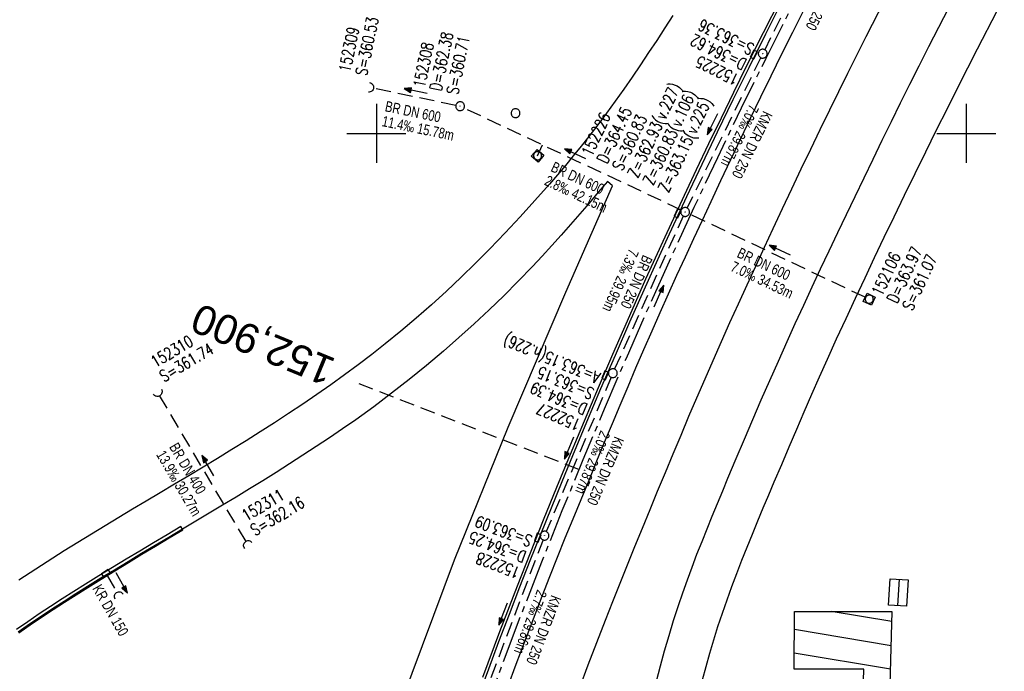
# Model space of a CAD drawing. Extents: x 510563 to 513920, y 467229 to 478797.
# Tile 28 of 67: x 510840 to 511006, y 472509 to 472619. Entities that reach past the tile are written whole.
import ezdxf
from ezdxf.enums import TextEntityAlignment as Align

# ---------------------------------------------------------------- set-up
doc = ezdxf.new("R2010")
doc.units = 0
doc.header["$LTSCALE"] = 10
doc.header["$MEASUREMENT"] = 0
for name, pattern in [('ACHSE', [5.5, 4, -0.5, 0.5, -0.5]), ('LT00', [0]), ('LT17', [0.15, 0.1, -0.05]), ('STRICHLINIE2', [0.375, 0.25, -0.125])]:
    doc.linetypes.add(name, pattern=pattern)
doc.layers.get('0').update_dxf_attribs({"linetype": 'LT00'})
for name, color, linetype in [('-AX-020', 250, 'ACHSE'), ('-Halt-Pfeil', 4, 'LT00'), ('-Haltung', 7, 'STRICHLINIE2'), ('-Haltungsbeschriftung', 140, 'LT00'), ('-Schachtbeschriftung', 5, 'LT00'), ('-ST-20', 30, 'LT17'), ('DFK_BEB_SCHR', 254, 'LT00'), ('DFK_BEBAUUNG', 250, 'LT00'), ('V94_AFBR_BAB', 250, 'LT00'), ('V94_H_BORD', 1, 'LT00'), ('V94_KA_MULD', 182, 'LT00'), ('V94_KA_PRUF', 182, 'LT00'), ('V94_RASTER', 250, 'LT00'), ('V94_RINNE', 182, 'LT00'), ('V94_SINKK', 182, 'LT00'), ('V94_UK_DURCH', 182, 'LT00')]:
    doc.layers.add(name, color=color, linetype=linetype)
doc.styles.add('Beschrift', font='ARIAL.TTF')
doc.styles.add('Haltungsbeschriftung', font='ARIAL.TTF', dxfattribs={"width": 0.75})
doc.styles.add('schachtbeschriftung', font='romans.shx', dxfattribs={"width": 0.75, "height": 2})

# ---------------------------------------------------------------- blocks, each defined once
blk = doc.blocks.new('SYMB0652')
at = {"color": 0, "linetype": 'ByBlock'}
blk.add_lwpolyline([(-0.15, -0.075), (0.15, -0.075), (0.15, 0.075), (-0.15, 0.075), (-0.15, -0.075)], dxfattribs=at)
blk = doc.blocks.new('SYMB1210')
at = {"color": 0, "linetype": 'ByBlock'}
blk.add_line((0.018815, -0.179014), (0.055623, -0.17119), dxfattribs=at)
for points in [[(-0.2, -0.2), (-0.2, 0.2), (0.2, 0.2), (0.2, -0.2), (-0.2, -0.2)], [(0.018815, 0.179014), (-0.018815, 0.179014), (-0.055623, 0.17119), (-0.09, 0.155885), (-0.120444, 0.133766), (-0.145623, 0.105801), (-0.164438, 0.073213), (-0.176067, 0.037424), (-0.18, 0)], [(-0.18, 0), (-0.176067, -0.037424), (-0.164438, -0.073213), (-0.145623, -0.105801), (-0.120444, -0.133766), (-0.09, -0.155885), (-0.055623, -0.17119), (-0.018815, -0.179014), (0.018815, -0.179014)], [(0.18, 0), (0.176067, 0.037424), (0.164438, 0.073213), (0.145623, 0.105801), (0.120444, 0.133766), (0.09, 0.155885), (0.055623, 0.17119), (0.018815, 0.179014)], [(0.055623, -0.17119), (0.09, -0.155885), (0.120444, -0.133766), (0.145623, -0.105801), (0.164438, -0.073213), (0.176067, -0.037424), (0.18, 0)]]:
    blk.add_lwpolyline(points, dxfattribs=at)
blk = doc.blocks.new('SYMB0003')
at = {"color": 0, "linetype": 'ByBlock'}
for p, q in [((-0.015712, 0), (0.010166, 0.012015)), ((0, -0.021257), (-0.015712, 0)), ((0.010166, 0.012015), (0, -0.021257))]:
    blk.add_line(p, q, dxfattribs=at)
for points in [[(-0.031395, 0.499013), (-0.093691, 0.491144), (-0.154509, 0.475528), (-0.21289, 0.452414), (-0.267913, 0.422164), (-0.318712, 0.385257), (-0.364484, 0.342274), (-0.404509, 0.293893), (-0.438154, 0.240877), (-0.464888, 0.184062), (-0.484292, 0.124345), (-0.496058, 0.062667), (-0.5, 0)], [(-0.5, 0), (-0.496058, -0.062667), (-0.484292, -0.124345), (-0.464888, -0.184062), (-0.438154, -0.240877), (-0.404509, -0.293893), (-0.364485, -0.342274), (-0.318712, -0.385257), (-0.267914, -0.422164), (-0.21289, -0.452414), (-0.154509, -0.475529), (-0.093691, -0.491144), (-0.031395, -0.499014), (0.031395, -0.499014)], [(0.5, 0), (0.496057, 0.062667), (0.484292, 0.124345), (0.464888, 0.184062), (0.438153, 0.240877), (0.404509, 0.293893), (0.364484, 0.342274), (0.318712, 0.385257), (0.267913, 0.422164), (0.21289, 0.452414), (0.154509, 0.475528), (0.093691, 0.491144), (0.031395, 0.499013), (-0.031395, 0.499013)], [(0.031395, -0.499014), (0.093691, -0.491144), (0.154509, -0.475529), (0.21289, -0.452414), (0.267914, -0.422164), (0.318712, -0.385257), (0.364485, -0.342274), (0.404509, -0.293893), (0.438154, -0.240877), (0.464889, -0.184062), (0.484292, -0.124345), (0.496058, -0.062667), (0.5, 0)]]:
    blk.add_lwpolyline(points, dxfattribs=at)
blk = doc.blocks.new('SYMB1107')
at = {"color": 0, "linetype": 'ByBlock'}
for points in [[(-0.2, 0), (-0.196157, 0.039018), (-0.184776, 0.076537), (-0.166294, 0.111114), (-0.141421, 0.141421), (-0.111114, 0.166294), (-0.076537, 0.184776), (-0.039018, 0.196157), (0, 0.2)], [(0, 0.2), (0.039018, 0.196157), (0.076537, 0.184776), (0.111114, 0.166294), (0.141421, 0.141421), (0.166294, 0.111114), (0.184776, 0.076537), (0.196157, 0.039018), (0.2, 0)]]:
    blk.add_lwpolyline(points, dxfattribs=at)
blk = doc.blocks.new('SYMB0070')
at = {"color": 0, "linetype": 'ByBlock'}
for p, q in [((-0.5, 0), (0.2, 0)), ((0.5, 0), (0.2, 0.1)), ((0.2, 0.1), (0.2, 0)), ((0.468, 0), (0.21, 0.086)), ((0.21, 0.086), (0.21, -0.086)), ((0.21, -0.086), (0.468, 0)), ((0.22, -0.072), (0.437, 0)), ((0.23, -0.058), (0.405, 0)), ((0.24, -0.045), (0.374, 0)), ((0.342, 0), (0.25, 0.031)), ((0.25, 0.031), (0.25, -0.031)), ((0.25, -0.031), (0.342, 0)), ((0.26, -0.017), (0.31, 0)), ((0.27, -0.003), (0.279, 0))]:
    blk.add_line(p, q, dxfattribs=at)
for points in [[(0.2, 0), (0.2, -0.1), (0.5, 0)], [(0.437, 0), (0.22, 0.072), (0.22, -0.072)], [(0.405, 0), (0.23, 0.058), (0.23, -0.058)], [(0.374, 0), (0.24, 0.045), (0.24, -0.045)], [(0.31, 0), (0.26, 0.017), (0.26, -0.017)], [(0.279, 0), (0.27, 0.003), (0.27, -0.003)]]:
    blk.add_lwpolyline(points, dxfattribs=at)

msp = doc.modelspace()

# ---------------------------------------------------------------- linework, layer by layer
at = {"layer": '-AX-020', "ltscale": 0.2, "flags": 128}
msp.add_lwpolyline([(513881.72, 478796.97), (513877.87, 478787.35), (513870.37, 478768.8), (513862.79, 478750.28), (513855.14, 478731.79), (513847.41, 478713.32), (513839.61, 478694.89), (513831.74, 478676.49), (513823.79, 478658.13), (513815.77, 478639.79), (513807.68, 478621.49), (513799.51, 478603.22), (513791.27, 478584.98), (513782.96, 478566.77), (513774.58, 478548.6), (513766.12, 478530.46), (513757.59, 478512.36), (513748.99, 478494.29), (513740.31, 478476.25), (513731.57, 478458.25), (513722.75, 478440.29), (513713.86, 478422.36), (513704.9, 478404.46), (513695.86, 478386.6), (513686.76, 478368.78), (513677.58, 478351), (513668.34, 478333.25), (513659.02, 478315.54), (513649.63, 478297.86), (513640.17, 478280.23), (513630.64, 478262.63), (513621.04, 478245.07), (513611.37, 478227.54), (513601.63, 478210.06), (513591.82, 478192.62), (513586.74, 478183.65), (513576.83, 478166.26), (513566.85, 478148.92), (513556.8, 478131.61), (513546.69, 478114.34), (513536.51, 478097.1), (513526.28, 478079.91), (513515.99, 478062.74), (513505.64, 478045.61), (513495.23, 478028.52), (513484.78, 478011.45), (513474.27, 477994.42), (513463.71, 477977.42), (513453.11, 477960.45), (513442.46, 477943.5), (513431.76, 477926.59), (513421.03, 477909.7), (513410.25, 477892.84), (513399.43, 477876), (513388.58, 477859.18), (513377.69, 477842.39), (513366.77, 477825.62), (513355.82, 477808.87), (513344.83, 477792.14), (513333.82, 477775.43), (513322.78, 477758.74), (513311.72, 477742.06), (513300.63, 477725.4), (513289.52, 477708.75), (513278.39, 477692.12), (513267.24, 477675.5), (513256.08, 477658.89), (513244.9, 477642.29), (513233.71, 477625.7), (513222.5, 477609.12), (513211.29, 477592.54), (513200.07, 477575.97), (513188.84, 477559.41), (513177.6, 477542.84), (513166.37, 477526.28), (513154.8, 477509.24), (513142.5, 477491.11), (513130.2, 477472.99), (513117.9, 477454.86), (513105.61, 477436.73), (513093.33, 477418.59), (513081.06, 477400.44), (513068.81, 477382.28), (513056.57, 477364.12), (513044.34, 477345.94), (513032.14, 477327.75), (513019.96, 477309.55), (513007.8, 477291.33), (512995.67, 477273.09), (512983.57, 477254.83), (512971.49, 477236.55), (512959.45, 477218.25), (512947.45, 477199.93), (512935.48, 477181.58), (512923.55, 477163.21), (512911.66, 477144.81), (512899.82, 477126.38), (512888.03, 477107.93), (512876.28, 477089.44), (512864.58, 477070.92), (512852.94, 477052.36), (512841.35, 477033.77), (512829.82, 477015.15), (512818.35, 476996.49), (512806.94, 476977.79), (512795.6, 476959.05), (512789.64, 476949.14), (512778.41, 476930.34), (512767.24, 476911.5), (512756.13, 476892.61), (512745.1, 476873.69), (512734.14, 476854.72), (512723.25, 476835.72), (512712.42, 476816.68), (512701.67, 476797.59), (512690.98, 476778.47), (512680.37, 476759.31), (512669.82, 476740.11), (512659.35, 476720.87), (512648.95, 476701.6), (512638.61, 476682.28), (512628.35, 476662.93), (512618.16, 476643.54), (512608.04, 476624.11), (512597.99, 476604.65), (512588.01, 476585.15), (512578.1, 476565.61), (512568.26, 476546.04), (512558.5, 476526.43), (512548.8, 476506.79), (512539.18, 476487.11), (512529.63, 476467.4), (512520.15, 476447.65), (512510.75, 476427.87), (512501.42, 476408.05), (512492.16, 476388.2), (512482.97, 476368.31), (512473.85, 476348.4), (512464.81, 476328.44), (512455.84, 476308.46), (512446.94, 476288.44), (512438.12, 476268.39), (512429.37, 476248.31), (512420.69, 476228.2), (512412.09, 476208.05), (512403.56, 476187.88), (512395.11, 476167.67), (512386.72, 476147.43), (512378.42, 476127.17), (512370.18, 476106.87), (512362.02, 476086.54), (512353.94, 476066.18), (512345.92, 476045.79), (512337.99, 476025.38), (512330.13, 476004.93), (512322.34, 475984.46), (512314.63, 475963.96), (512306.99, 475943.43), (512299.43, 475922.87), (512291.94, 475902.28), (512284.53, 475881.67), (512277.19, 475861.03), (512269.93, 475840.36), (512262.74, 475819.67), (512255.63, 475798.95), (512248.6, 475778.21), (512241.64, 475757.44), (512234.76, 475736.64), (512227.95, 475715.82), (512221.22, 475694.97), (512214.57, 475674.11), (512207.99, 475653.21), (512201.49, 475632.29), (512200.13, 475627.89), (512194.28, 475608.79), (512188.5, 475589.67), (512182.78, 475570.54), (512177.14, 475551.38), (512171.56, 475532.2), (512166.05, 475513.01), (512160.62, 475493.79), (512155.26, 475474.55), (512149.97, 475455.29), (512148.09, 475448.36), (512142.91, 475429.07), (512137.8, 475409.77), (512132.78, 475390.44), (512127.83, 475371.09), (512122.96, 475351.72), (512118.16, 475332.33), (512113.45, 475312.92), (512108.81, 475293.5), (512104.25, 475274.06), (512099.76, 475254.59), (512095.36, 475235.11), (512091.03, 475215.62), (512086.78, 475196.1), (512082.61, 475176.57), (512078.52, 475157.02), (512074.51, 475137.46), (512070.57, 475117.88), (512066.72, 475098.28), (512063.24, 475080.25), (512059.53, 475060.62), (512055.9, 475040.98), (512052.34, 475021.33), (512048.86, 475001.67), (512045.44, 474981.99), (512042.08, 474962.3), (512038.79, 474942.6), (512035.56, 474922.89), (512032.39, 474903.18), (512029.27, 474883.45), (512026.2, 474863.71), (512023.18, 474843.97), (512020.21, 474824.22), (512017.28, 474804.47), (512014.39, 474784.7), (512011.54, 474764.94), (512008.73, 474745.16), (512005.95, 474725.39), (512003.2, 474705.61), (512000.47, 474685.82), (511997.78, 474666.03), (511995.1, 474646.24), (511992.44, 474626.45), (511989.8, 474606.65), (511987.17, 474586.85), (511984.55, 474567.05), (511981.94, 474547.25), (511979.34, 474527.45), (511976.74, 474507.69), (511975.13, 474495.38), (511973.48, 474482.82), (511971.82, 474470.25), (511970.17, 474457.69), (511968.51, 474445.13), (511966.84, 474432.57), (511965.15, 474420.02), (511963.46, 474407.46), (511961.75, 474394.91), (511960.03, 474382.35), (511958.28, 474369.81), (511956.52, 474357.26), (511954.73, 474344.72), (511952.92, 474332.18), (511951.08, 474319.64), (511949.21, 474307.11), (511947.31, 474294.58), (511945.38, 474282.06), (511943.41, 474269.55), (511941.4, 474257.04), (511939.35, 474244.53), (511937.27, 474232.04), (511935.14, 474219.55), (511932.96, 474207.07), (511930.74, 474194.59), (511928.46, 474182.13), (511926.14, 474169.68), (511923.76, 474157.23), (511921.32, 474144.8), (511918.83, 474132.38), (511916.28, 474119.97), (511913.66, 474107.57), (511910.98, 474095.19), (511908.24, 474082.82), (511905.43, 474070.46), (511902.54, 474058.13), (511899.59, 474045.81), (511896.56, 474033.5), (511893.47, 474021.26), (511890.29, 474009), (511887.03, 473996.75), (511883.7, 473984.53), (511880.29, 473972.33), (511876.8, 473960.15), (511873.23, 473947.99), (511869.59, 473935.86), (511865.87, 473923.74), (511862.08, 473911.66), (511858.21, 473899.59), (511854.26, 473887.55), (511850.24, 473875.54), (511846.14, 473863.55), (511841.96, 473851.59), (511837.71, 473839.65), (511833.39, 473827.75), (511828.99, 473815.86), (511824.51, 473804.01), (511819.96, 473792.19), (511815.33, 473780.39), (511810.64, 473768.63), (511805.86, 473756.89), (511801.02, 473745.18), (511796.09, 473733.51), (511791.1, 473721.87), (511786.03, 473710.25), (511780.89, 473698.68), (511775.67, 473687.13), (511770.39, 473675.61), (511765.03, 473664.13), (511759.6, 473652.69), (511754.09, 473641.28), (511748.51, 473629.9), (511742.87, 473618.56), (511737.15, 473607.25), (511731.36, 473595.99), (511725.49, 473584.75), (511719.56, 473573.56), (511713.56, 473562.4), (511707.48, 473551.28), (511701.34, 473540.2), (511695.13, 473529.16), (511688.84, 473518.16), (511682.49, 473507.2), (511676.07, 473496.28), (511669.58, 473485.39), (511663.02, 473474.55), (511656.39, 473463.76), (511649.7, 473453), (511642.94, 473442.29), (511636.1, 473431.62), (511629.21, 473420.99), (511622.24, 473410.41), (511615.21, 473399.87), (511608.11, 473389.37), (511600.95, 473378.92), (511593.72, 473368.52), (511586.42, 473358.16), (511579.06, 473347.85), (511571.64, 473337.58), (511564.15, 473327.36), (511556.59, 473317.19), (511548.97, 473307.07), (511541.29, 473297), (511533.54, 473286.97), (511525.74, 473276.99), (511517.86, 473267.07), (511509.93, 473257.19), (511501.93, 473247.36), (511493.87, 473237.58), (511485.75, 473227.86), (511477.57, 473218.19), (511475.55, 473215.81), (511467.29, 473206.2), (511458.98, 473196.64), (511450.61, 473187.13), (511442.18, 473177.67), (511433.71, 473168.25), (511425.19, 473158.87), (511416.62, 473149.54), (511408.01, 473140.24), (511399.37, 473130.98), (511390.68, 473121.76), (511381.96, 473112.57), (511373.2, 473103.41), (511364.42, 473094.28), (511355.61, 473085.17), (511346.77, 473076.1), (511337.91, 473067.04), (511329.03, 473058), (511320.13, 473048.99), (511311.22, 473039.98), (511302.29, 473031), (511293.34, 473022.02), (511284.39, 473013.05), (511275.44, 473004.09), (511266.47, 472995.14), (511255.91, 472984.59), (511236.79, 472965.5), (511230.18, 472958.9), (511223.57, 472952.29), (511216.96, 472945.68), (511210.37, 472939.06), (511203.78, 472932.43), (511197.22, 472925.79), (511190.66, 472919.13), (511184.13, 472912.44), (511177.62, 472905.74), (511171.14, 472899.01), (511164.68, 472892.25), (511158.26, 472885.46), (511151.88, 472878.64), (511145.53, 472871.79), (511139.22, 472864.89), (511132.96, 472857.96), (511126.75, 472850.98), (511120.58, 472843.95), (511114.48, 472836.88), (511109.32, 472830.82), (511103.32, 472823.65), (511097.39, 472816.44), (511091.51, 472809.17), (511085.7, 472801.85), (511079.95, 472794.49), (511074.26, 472787.07), (511068.64, 472779.61), (511063.08, 472772.1), (511057.59, 472764.54), (511052.16, 472756.93), (511046.8, 472749.28), (511041.5, 472741.58), (511036.27, 472733.84), (511031.1, 472726.05), (511026.01, 472718.22), (511020.98, 472710.35), (511016.01, 472702.43), (511011.12, 472694.47), (511006.29, 472686.47), (511001.53, 472678.43), (510996.84, 472670.35), (510992.22, 472662.22), (510987.67, 472654.06), (510983.19, 472645.86), (510978.78, 472637.62), (510974.44, 472629.35), (510970.17, 472621.04), (510965.98, 472612.69), (510961.85, 472604.3), (510957.8, 472595.88), (510953.82, 472587.43), (510949.91, 472578.94), (510946.07, 472570.42), (510942.31, 472561.87), (510938.62, 472553.28), (510935.01, 472544.67), (510931.46, 472536.02), (510928, 472527.34), (510924.6, 472518.64), (510921.29, 472509.9), (510918.04, 472501.14), (510914.87, 472492.35), (510911.78, 472483.53), (510908.76, 472474.69), (510905.82, 472465.82), (510902.96, 472456.92), (510900.17, 472448), (510897.45, 472439.06), (510894.82, 472430.1), (510892.26, 472421.11), (510889.78, 472412.1), (510887.37, 472403.07), (510885.04, 472394.02), (510882.79, 472384.95), (510880.62, 472375.87), (510878.53, 472366.76), (510876.51, 472357.64), (510874.57, 472348.49), (510872.71, 472339.34), (510870.93, 472330.16), (510869.23, 472320.98), (510867.6, 472311.77), (510866.06, 472302.56), (510864.59, 472293.33), (510863.2, 472284.09), (510861.89, 472274.84), (510860.67, 472265.57), (510859.52, 472256.3), (510858.45, 472247.02), (510857.45, 472237.73), (510856.54, 472228.43), (510855.71, 472219.12), (510854.96, 472209.81), (510854.29, 472200.49), (510853.7, 472191.16), (510853.18, 472181.83), (510852.75, 472172.5), (510852.4, 472163.16), (510852.13, 472153.82), (510851.93, 472144.48), (510851.82, 472135.13), (510851.79, 472125.79), (510851.84, 472116.44), (510851.96, 472107.1), (510852.01, 472104.71), (510852.24, 472095.37), (510852.54, 472086.03), (510852.93, 472076.69), (510853.39, 472067.36), (510853.92, 472058.03), (510854.53, 472048.71), (510855.21, 472039.39), (510855.96, 472030.07), (510856.78, 472020.77), (510857.67, 472011.46), (510858.63, 472002.17), (510859.65, 471992.88), (510860.73, 471983.6), (510861.88, 471974.33), (510863.09, 471965.06), (510864.36, 471955.8), (510865.69, 471946.55), (510867.08, 471937.31), (510868.53, 471928.08), (510870.02, 471918.86), (510871.58, 471909.64), (510873.18, 471900.44), (510874.84, 471891.24), (510876.54, 471882.05), (510878.3, 471872.88), (510880.1, 471863.71), (510881.95, 471854.55), (510883.84, 471845.4), (510885.78, 471836.26), (510887.76, 471827.12), (510889.78, 471818), (510891.83, 471808.88), (510893.93, 471799.78), (510896.06, 471790.68), (510898.23, 471781.59), (510900.44, 471772.51), (510902.67, 471763.44), (510904.94, 471754.37), (510907.24, 471745.32), (510909.57, 471736.27), (510911.93, 471727.22), (510914.31, 471718.19), (510916.72, 471709.16), (510919.15, 471700.14), (510921.61, 471691.12), (510924.09, 471682.11), (510926.59, 471673.11), (510929.1, 471664.11), (510931.64, 471655.12), (510934.19, 471646.13), (510936.76, 471637.14), (510939.34, 471628.16), (510941.94, 471619.19), (510944.55, 471610.22), (510947.17, 471601.25), (510949.8, 471592.28), (510952.43, 471583.31), (510955.08, 471574.35), (510957.73, 471565.39), (510960.38, 471556.43), (510963.04, 471547.47), (510967.7, 471531.77), (510970.25, 471523.2), (510975.26, 471506.32), (510980.27, 471489.44), (510985.27, 471472.57), (510990.27, 471455.68), (510995.25, 471438.8), (511000.21, 471421.91), (511005.16, 471405.01), (511010.09, 471388.11), (511014.99, 471371.2), (511019.86, 471354.28), (511024.7, 471337.36), (511029.51, 471320.42), (511034.28, 471303.47), (511039.01, 471286.52), (511043.7, 471269.55), (511048.34, 471252.56), (511052.93, 471235.57), (511057.46, 471218.56), (511061.95, 471201.53), (511066.37, 471184.49), (511070.73, 471167.43), (511075.02, 471150.36), (511079.24, 471133.27), (511083.39, 471116.16), (511086.57, 471102.84), (511090.59, 471085.7), (511094.53, 471068.54), (511098.39, 471051.37), (511102.17, 471034.17), (511105.87, 471016.96), (511109.5, 470999.73), (511113.05, 470982.49), (511116.52, 470965.23), (511119.91, 470947.95), (511123.22, 470930.66), (511126.45, 470913.36), (511129.61, 470896.04), (511132.69, 470878.7), (511135.68, 470861.35), (511138.6, 470843.99), (511141.44, 470826.62), (511144.2, 470809.23), (511146.88, 470791.83), (511149.49, 470774.42), (511152.01, 470757), (511154.45, 470739.56), (511156.82, 470722.12), (511159.1, 470704.66), (511161.31, 470687.19), (511163.44, 470669.72), (511165.49, 470652.23), (511165.64, 470650.9), (511167.87, 470631.02), (511170.03, 470611.14), (511172.1, 470591.25), (511174.1, 470571.35), (511176.01, 470551.44), (511177.85, 470531.52), (511179.53, 470512.55), (511180.88, 470496.34), (511182.16, 470480.14), (511183.36, 470463.92), (511184.48, 470447.7), (511185.52, 470431.48), (511186.48, 470415.25), (511187.36, 470399.01), (511188.16, 470382.77), (511188.88, 470366.53), (511189.52, 470350.29), (511190.08, 470334.04), (511190.56, 470317.79), (511190.96, 470301.53), (511191.28, 470285.28), (511191.52, 470269.02), (511191.68, 470252.76), (511191.76, 470236.51), (511191.77, 470220.25), (511191.69, 470203.99), (511191.53, 470187.73), (511191.29, 470171.47), (511191.24, 470169.01), (511190.91, 470152.75), (511190.5, 470136.5), (511190.02, 470120.25), (511189.47, 470104), (511188.85, 470087.75), (511188.17, 470071.51), (511187.43, 470055.27), (511186.63, 470039.03), (511185.78, 470022.79), (511184.88, 470006.56), (511183.93, 469990.33), (511182.94, 469974.1), (511181.91, 469957.87), (511180.85, 469941.65), (511179.74, 469925.43), (511178.61, 469909.21), (511177.46, 469892.99), (511176.28, 469876.78), (511175.08, 469860.56), (511173.86, 469844.35), (511172.63, 469828.14), (511171.39, 469811.93), (511170.14, 469795.72), (511168.85, 469778.99), (511030.96, 467993.35), (511029.42, 467973.41), (511027.88, 467953.47), (511026.35, 467933.52), (511024.83, 467913.58), (511023.32, 467893.64), (511021.83, 467873.7), (511020.35, 467853.75), (511018.9, 467833.8), (511017.47, 467813.85), (511016.06, 467793.9), (511014.69, 467773.95), (511013.35, 467754), (511012.05, 467734.04), (511010.78, 467714.08), (511009.56, 467694.12), (511008.38, 467674.15), (511007.25, 467654.18), (511006.18, 467634.21), (511005.15, 467614.24), (511004.19, 467594.26), (511003.28, 467574.28), (511002.44, 467554.3), (511001.67, 467534.31), (511000.96, 467514.33), (511000.33, 467494.34), (510999.77, 467474.34), (510999.56, 467465.71), (510999.11, 467445.71), (510998.75, 467425.72), (510998.46, 467405.72), (510998.26, 467385.72), (510998.14, 467365.72), (510998.09, 467345.72), (510998.13, 467325.72), (510998.24, 467305.72), (510998.44, 467285.72), (510998.71, 467265.72), (510999.07, 467245.73), (510999.43, 467229.16)], dxfattribs=at)
at = {"layer": '-Haltung'}
for p, q in [((510978.54, 472639.67), (510965.81, 472614.19)), ((510965.15, 472612.85), (510952.66, 472587.37)), ((510913.45, 472604.77), (510899.47, 472607.66)), ((510951.65, 472587.02), (510914.87, 472604.3)), ((510927.33, 472596.23), (510928.18, 472598.05)), ((510940.38, 472560.06), (510952.03, 472586.02)), ((510982.86, 472572.23), (510953.01, 472586.38)), ((510939.79, 472558.68), (510928.8, 472532.53)), ((510877.91, 472530.83), (510863.26, 472555.59)), ((510928.24, 472531.14), (510918.23, 472504.6)), ((510854.36, 472525.09), (510856, 472522.2))]:
    msp.add_line(p, q, dxfattribs=at)
at = {"layer": '-ST-20', "ltscale": 2.5}
msp.add_line((510934.34, 472543.05), (510897.07, 472557.57), dxfattribs=at)
at = {"layer": 'DFK_BEB_SCHR'}
for p, q in [((510988.37, 472519.98), (510988.64, 472524.44)), ((510987.34, 472517.27), (510977.06, 472518.98)), ((510970.84, 472515.96), (510987.23, 472513.23)), ((510987.11, 472509.2), (510970.82, 472511.91))]:
    msp.add_line(p, q, dxfattribs=at)
at = {"layer": 'DFK_BEBAUUNG'}
for points in [[(510986.82, 472520.08, 0), (510987.09, 472524.54, 0), (510990.14, 472524.34, 0), (510989.85, 472519.88, 0), (510986.82, 472520.08, 0)], [(510986.62, 472487.18, 0), (510977.18, 472488.75, 0), (510979.16, 472501.84, 0), (510982.41, 472501.36, 0), (510982.6, 472509.22, 0), (510970.81, 472509.2, 0), (510970.86, 472518.98, 0), (510987.39, 472518.98, 0), (510986.86, 472500.41, 0), (510986.57, 472500.47, 0), (510985.09, 472490.68, 0), (510987.15, 472490.37, 0), (510986.62, 472487.18, 0)]]:
    msp.add_polyline3d(points, dxfattribs=at)
at = {"layer": 'V94_AFBR_BAB'}
msp.add_line((510940.03, 472591.15), (510939.16, 472591.87), dxfattribs=at)
for points in [[(510934.48, 472506.12), (510935.91, 472509.93), (510937.36, 472513.73), (510938.83, 472517.53), (510940.06, 472520.66), (510941.3, 472523.78), (510942.56, 472526.9), (510943.82, 472530.02), (510945.1, 472533.13), (510946.38, 472536.24), (510947.66, 472539.35), (510948.98, 472542.53), (510950.31, 472545.71), (510951.64, 472548.89), (510952.98, 472552.06), (510954.34, 472555.22), (510955.7, 472558.39), (510957.08, 472561.54), (510958.5, 472564.75), (510959.93, 472567.95), (510961.38, 472571.15), (510962.84, 472574.34), (510964.3, 472577.53), (510965.78, 472580.72), (510967.26, 472583.9), (510968.84, 472587.26), (510970.42, 472590.62), (510972.01, 472593.98), (510973.61, 472597.33), (510975.22, 472600.68), (510976.85, 472604.02), (510979.91, 472610.25), (510983.03, 472616.46), (510986.18, 472622.64)], [(510947.46, 472507.17), (510948.14, 472509.75), (510948.85, 472512.33), (510949.6, 472514.89), (510950.38, 472517.44), (510951.2, 472519.97), (510951.94, 472522.16), (510952.72, 472524.35), (510953.52, 472526.52), (510954.34, 472528.69), (510955.19, 472530.84), (510956.05, 472533), (510956.92, 472535.15), (510957.8, 472537.29), (510958.7, 472539.43), (510959.59, 472541.57), (510960.99, 472544.89), (510962.4, 472548.21), (510963.81, 472551.52), (510965.24, 472554.83), (510966.67, 472558.14), (510968.13, 472561.43), (510969.6, 472564.72), (510971, 472567.81), (510972.42, 472570.9), (510973.86, 472573.98), (510975.3, 472577.06), (510976.76, 472580.13), (510978.22, 472583.2), (510979.69, 472586.26), (510981.16, 472589.33), (510982.69, 472592.5), (510984.21, 472595.67), (510985.75, 472598.84), (510987.29, 472602.01), (510988.84, 472605.17), (510990.4, 472608.33), (510991.98, 472611.47), (510993.64, 472614.75), (510995.32, 472618.03), (510997.01, 472621.29)], [(510955.25, 472507.39), (510955.87, 472509.67), (510956.51, 472511.93), (510957.19, 472514.19), (510957.89, 472516.43), (510958.64, 472518.7), (510959.43, 472520.95), (510960.24, 472523.2), (510961.08, 472525.44), (510961.94, 472527.67), (510962.83, 472529.89), (510963.73, 472532.11), (510964.64, 472534.32), (510965.56, 472536.53), (510966.5, 472538.74), (510967.43, 472540.94), (510968.7, 472543.92), (510969.97, 472546.9), (510971.24, 472549.87), (510972.53, 472552.84), (510973.82, 472555.8), (510975.12, 472558.76), (510976.44, 472561.72), (510978.01, 472565.18), (510979.6, 472568.64), (510981.2, 472572.1), (510982.82, 472575.54), (510984.45, 472578.98), (510986.09, 472582.42), (510987.74, 472585.85), (510989.53, 472589.54), (510991.32, 472593.23), (510993.13, 472596.91), (510994.94, 472600.59), (510996.77, 472604.26), (510998.61, 472607.93), (511001.89, 472614.37), (511005.22, 472620.79)], [(510950.23, 472619.98), (510948.88, 472617.88), (510947.51, 472615.78), (510946.14, 472613.7), (510944.75, 472611.62), (510943.34, 472609.55), (510941.92, 472607.5), (510940.47, 472605.46), (510939, 472603.44), (510937.51, 472601.44), (510935.98, 472599.46), (510934.69, 472597.83), (510933.38, 472596.21), (510932.04, 472594.6), (510930.7, 472593.01), (510929.33, 472591.43), (510926.87, 472588.63), (510924.36, 472585.88), (510921.82, 472583.15), (510919.23, 472580.47)], [(510888.33, 472456.53), (510888.91, 472458.37), (510896.45, 472481.52), (510904.29, 472503.86), (510913.25, 472527.76), (510922.31, 472550.2), (510932.1, 472573.12), (510940.03, 472591.15)], [(510939.16, 472591.87), (510937.6, 472590.04), (510936.04, 472588.21), (510934.47, 472586.39), (510932.9, 472584.58), (510931.31, 472582.78), (510929.71, 472580.99), (510928.09, 472579.22), (510926.46, 472577.46)], [(510919.23, 472580.47), (510916.81, 472578.04), (510914.35, 472575.65), (510911.86, 472573.29), (510909.32, 472570.98), (510906.75, 472568.71), (510904.13, 472566.5), (510901.48, 472564.33), (510899.22, 472562.54), (510896.93, 472560.8), (510894.61, 472559.08), (510892.27, 472557.4), (510889.91, 472555.75), (510887.53, 472554.12), (510885.13, 472552.53), (510882.72, 472550.95), (510880.33, 472549.42), (510877.92, 472547.91), (510875.51, 472546.41), (510873.09, 472544.93), (510870.66, 472543.46), (510868.22, 472542), (510865.78, 472540.54), (510863.34, 472539.09), (510861.01, 472537.7), (510858.68, 472536.31), (510856.35, 472534.92), (510854.02, 472533.52), (510851.71, 472532.11), (510849.39, 472530.69), (510847.09, 472529.26), (510845.16, 472528.04), (510843.23, 472526.8), (510841.31, 472525.56), (510839.41, 472524.29)], [(510926.46, 472577.46), (510924.05, 472574.96), (510921.6, 472572.51), (510919.11, 472570.1), (510916.58, 472567.73), (510914, 472565.41), (510911.39, 472563.13), (510908.49, 472560.69), (510905.55, 472558.3), (510902.57, 472555.97), (510899.55, 472553.69), (510896.49, 472551.47), (510894.28, 472549.93), (510892.06, 472548.41), (510889.82, 472546.92), (510887.56, 472545.45), (510885.29, 472543.99), (510883.01, 472542.56), (510880.73, 472541.14), (510878.47, 472539.75), (510876.21, 472538.38), (510873.94, 472537.01), (510871.68, 472535.65), (510869.41, 472534.29), (510867.14, 472532.93)]]:
    msp.add_lwpolyline(points, dxfattribs=at)
at = {"layer": 'V94_AFBR_BAB', "color": 0}
msp.add_lwpolyline([(510922.28, 472506.21), (510923.71, 472510.07), (510925.16, 472513.92), (510926.62, 472517.76), (510928.11, 472521.6), (510929.4, 472524.89), (510930.71, 472528.17), (510932.02, 472531.44), (510933.35, 472534.71), (510934.69, 472537.98), (510936.04, 472541.25), (510937.39, 472544.51), (510938.69, 472547.67), (510940.01, 472550.82), (510941.33, 472553.97), (510942.66, 472557.12), (510944, 472560.27), (510945.35, 472563.4), (510946.72, 472566.54), (510948.11, 472569.68), (510949.52, 472572.82), (510950.94, 472575.96), (510952.38, 472579.09), (510953.82, 472582.21), (510955.27, 472585.33), (510956.73, 472588.45), (510958.39, 472592.02), (510960.07, 472595.58), (510961.76, 472599.14), (510963.45, 472602.69), (510965.16, 472606.23), (510966.89, 472609.77), (510968.72, 472613.48), (510970.56, 472617.19), (510972.43, 472620.88)], dxfattribs=at)
at = {"layer": 'V94_H_BORD'}
msp.add_line((510867.19, 472532.81), (510867.14, 472532.93), dxfattribs=at)
msp.add_lwpolyline([(510839.4, 472515.37), (510841.32, 472516.7), (510843.25, 472518.01), (510845.2, 472519.3), (510847.16, 472520.57), (510849.12, 472521.83), (510851.1, 472523.07), (510853.38, 472524.48), (510855.67, 472525.89), (510857.97, 472527.29), (510860.27, 472528.67), (510862.57, 472530.06), (510864.88, 472531.44), (510867.19, 472532.81)], dxfattribs=at)
at = {"layer": 'V94_RASTER'}
for p, q in [((510900, 472605), (510900, 472595)), ((511000, 472595), (511000, 472605)), ((510895, 472600), (510905, 472600)), ((510995, 472600), (511005, 472600))]:
    msp.add_line(p, q, dxfattribs=at)
at = {"layer": 'V94_RINNE'}
msp.add_line((510867.14, 472532.93), (510866.85, 472533.38), dxfattribs=at)
for points in [[(510917.31, 472504.58), (510919.04, 472509.24), (510920.78, 472513.89), (510922.55, 472518.52), (510924.34, 472523.16), (510926.09, 472527.63), (510927.86, 472532.09), (510929.66, 472536.55), (510931.47, 472541), (510933.3, 472545.44), (510935.67, 472551.11), (510938.07, 472556.77), (510940.5, 472562.42), (510942.97, 472568.06), (510946.13, 472575.16), (510949.35, 472582.25), (510952.62, 472589.3), (510955.21, 472594.8), (510957.83, 472600.28), (510960.48, 472605.74), (510963.16, 472611.19), (510965.99, 472616.88), (510968.86, 472622.55)], [(510968.42, 472622.77), (510965.53, 472617.05), (510962.68, 472611.33), (510960.53, 472606.97), (510958.41, 472602.61), (510956.3, 472598.24), (510954.21, 472593.86), (510952.14, 472589.48), (510948.87, 472582.4), (510945.64, 472575.3), (510942.48, 472568.18), (510940.02, 472562.55), (510937.59, 472556.91), (510935.2, 472551.25), (510932.83, 472545.59), (510930.55, 472540.02), (510928.29, 472534.45), (510926.06, 472528.86), (510923.87, 472523.26), (510920.89, 472515.54), (510917.98, 472507.79)], [(510866.85, 472533.38), (510864.53, 472532), (510862.21, 472530.62), (510859.89, 472529.23), (510857.58, 472527.84), (510855.27, 472526.44), (510852.97, 472525.03), (510850.68, 472523.61), (510848.7, 472522.37), (510846.73, 472521.12), (510844.78, 472519.85), (510842.83, 472518.56), (510840.9, 472517.25), (510838.99, 472515.92)], [(510867.14, 472532.93), (510864.83, 472531.55), (510862.52, 472530.17), (510860.21, 472528.79), (510857.91, 472527.4), (510855.61, 472526.01), (510853.32, 472524.61), (510851.03, 472523.19), (510849.05, 472521.95), (510847.08, 472520.69), (510845.12, 472519.42), (510843.17, 472518.14), (510841.23, 472516.83), (510839.31, 472515.49)]]:
    msp.add_lwpolyline(points, dxfattribs=at)

# ---------------------------------------------------------------- block references
at = {"layer": '-Halt-Pfeil', "zscale": 4}
for p, xscale, yscale, rotation in [((510906.66, 472607.2), 4.000000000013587, 3.999999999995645, 168.3161739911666), ((510956.92, 472601.56), 4.000000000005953, 3.999999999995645, 243.8929139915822), ((510933.69, 472596.57), 3.999999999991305, 3.999999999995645, 154.8362839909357), ((510968.36, 472580.21), 3.999999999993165, 3.999999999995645, 154.6372339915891), ((510947.9, 472572.46), 3.999999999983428, 3.999999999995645, 65.84377399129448), ((510932.64, 472546.67), 4.000000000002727, 3.999999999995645, 247.202403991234), ((510871.45, 472543.72), 3.999999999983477, 3.999999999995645, 120.6248539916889), ((510856.82, 472523.84), 3.99999999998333, 3.999999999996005, 299.7581), ((510921.46, 472518.54), 4.000000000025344, 3.999999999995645, 249.3360439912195)]:
    msp.add_blockref('SYMB0070', p, dxfattribs=dict(at, xscale=xscale, yscale=yscale, rotation=rotation))
at = {"layer": 'V94_KA_MULD', "zscale": 3.8}
for p, xscale, yscale, rotation in [((510927.33, 472596.23), 3.799999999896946, 3.799999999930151, 50.462757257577), ((510983.54, 472571.91), 3.799999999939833, 3.800000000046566, 64.84056758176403)]:
    msp.add_blockref('SYMB1210', p, dxfattribs=dict(at, xscale=xscale, yscale=yscale, rotation=rotation))
at = {"layer": 'V94_KA_PRUF', "xscale": 1.500000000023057, "yscale": 1.5, "zscale": 1.5, "rotation": 263.3409047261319}
for p in [(510965.48, 472613.52), (510914.19, 472604.62), (510952.33, 472586.7), (510940.08, 472559.37), (510928.5, 472531.84)]:
    msp.add_blockref('SYMB0003', p, dxfattribs=at)
at = {"layer": 'V94_KA_PRUF', "color": 1, "xscale": 1.500000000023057, "yscale": 1.5, "zscale": 1.5, "rotation": 263.3409047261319}
msp.add_blockref('SYMB0003', (510923.59, 472603.44), dxfattribs=at)
at = {"layer": 'V94_SINKK', "yscale": 4.5, "zscale": 4.5}
for p, xscale, rotation in [((510963.98, 472613.38), 4.500000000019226, 243.7715335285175), ((510951.05, 472586.46), 4.499999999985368, 245.1429971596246), ((510938.79, 472559.01), 4.499999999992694, 246.730347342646), ((510927.34, 472531.48), 4.500000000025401, 248.2639396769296), ((510854.16, 472525.45), 4.500000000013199, 211.4834926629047)]:
    msp.add_blockref('SYMB0652', p, dxfattribs=dict(at, xscale=xscale, rotation=rotation))
at = {"layer": 'V94_UK_DURCH', "zscale": 4}
for p, xscale, yscale, rotation in [((510898.74, 472607.82), 3.999999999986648, 4, 263.3409047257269), ((510862.88, 472556.23), 3.999999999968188, 4, 211.477841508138), ((510878.3, 472530.19), 3.999999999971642, 4, 39.5925716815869), ((510856.4, 472521.51), 4.000000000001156, 3.999999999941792, 31.56194696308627)]:
    msp.add_blockref('SYMB1107', p, dxfattribs=dict(at, xscale=xscale, yscale=yscale, rotation=rotation))

# ---------------------------------------------------------------- texts
at = {"layer": '-Haltungsbeschriftung', "style": 'Haltungsbeschriftung', "width": 0.75}
for s, rotation, p in [('KMZR DN 250', 243.4627, (510978.18, 472629.03)), ('BR DN 600', 348.3162, (510901.35, 472603.78)), ('7.0‰ 29.87m', 243.8929, (510963.29, 472605.09)), ('11.4‰ 15.78m', 348.3162, (510900.83, 472601.27)), ('KMZR DN 250', 243.8929, (510965.59, 472603.96)), ('BR DN 600', 334.8363, (510929.42, 472593.67)), ('2.8‰ 42.15m', 334.8363, (510928.33, 472591.35)), ('BR DN 600', 334.6372, (510960.97, 472579.11)), ('7.3‰ 29.95m', 245.8438, (510942.9, 472580.6)), ('BR DN 250', 245.8438, (510945.23, 472579.55)), ('7.0‰ 34.53m', 334.6372, (510959.87, 472576.79)), ('2.0‰ 29.87m', 247.2024, (510938.03, 472549.78)), ('BR DN 400', 300.6249, (510864.82, 472546.88)), ('KMZR DN 250', 247.2024, (510940.39, 472548.78)), ('13.9‰ 30.27m', 300.6249, (510862.61, 472545.58)), ('KR DN 150', 299.7581, (510851.8, 472522.89)), ('2.7‰ 29.86m', 249.336, (510927.28, 472522.79)), ('KMZR DN 250', 249.336, (510929.68, 472521.88))]:
    msp.add_text(s, height=1.8, rotation=rotation, dxfattribs=at).set_placement(p)
at = {"layer": '-Schachtbeschriftung', "style": 'schachtbeschriftung', "width": 0.75}
for s, rotation, p in [('S=360.53', 78.3162, (510898.36, 472609.68)), ('S=363.36', 153.8929, (510964.21, 472615.04)), ('152309', 78.3162, (510895.54, 472610.27)), ('D=362.38', 78.3162, (510910.99, 472607.07)), ('D=364.62', 153.8929, (510962.94, 472612.46)), ('152308', 78.3162, (510908.17, 472607.65)), ('S=360.71', 78.3162, (510913.81, 472606.49)), ('152225', 153.8929, (510961.68, 472609.87)), ('Z=362.93(v.227)', 64.8363, (510944.3, 472592.29)), ('Z=360.83(v.106)', 64.8363, (510946.91, 472591.06)), ('Z=363.15(v.225)', 64.8363, (510949.51, 472589.84)), ('152226', 64.8363, (510936.48, 472595.96)), ('D=364.45', 64.8363, (510939.09, 472594.74)), ('S=360.83', 64.8363, (510941.69, 472593.51)), ('152106', 64.6372, (510985.64, 472572.27)), ('D=363.97', 64.6372, (510988.24, 472571.04)), ('S=361.07', 64.6372, (510990.84, 472569.8)), ('A=363.15(n.226)', 157.2024, (510938.17, 472559.36)), ('152310', 30.6248, (510862.53, 472560.25)), ('S=361.74', 30.6248, (510864, 472557.77)), ('S=363.15', 157.2024, (510937.06, 472556.71)), ('D=364.39', 157.2024, (510935.94, 472554.05)), ('152227', 157.2024, (510934.83, 472551.4)), ('152311', 30.6248, (510877.95, 472534.2)), ('S=362.16', 30.6248, (510879.42, 472531.72)), ('S=363.09', 159.336, (510926.6, 472531.76)), ('D=364.25', 159.336, (510925.59, 472529.06)), ('152228', 159.336, (510924.57, 472526.37))]:
    msp.add_text(s, height=2, rotation=rotation, dxfattribs=at).set_placement(p)
at = {"layer": '-ST-20', "style": 'Beschrift'}
msp.add_text('152,900', height=5, rotation=157.5729, dxfattribs=at).set_placement((510892.41, 472559.39), align=Align.MIDDLE_LEFT)

doc.saveas('drawing.dxf')
